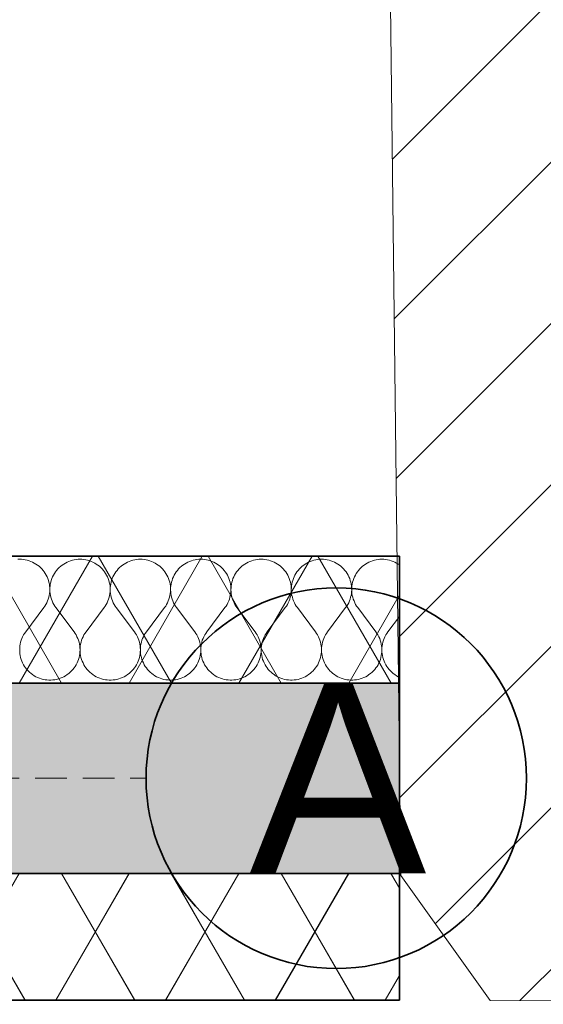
# Model space of a CAD drawing. Header units: millimetres. Extents: x -148444 to 51443, y -4810 to 453290.
# Tile 121 of 256: x 37536 to 38362, y 2570 to 4123. Entities that reach past the tile are written whole.
import ezdxf

# ---------------------------------------------------------------- set-up
doc = ezdxf.new("R2010")
doc.units = ezdxf.units.MM
doc.linetypes.add('DASHED', pattern=[0.75, 0.5, -0.25])
for name, color, linetype in [('- A - ocieplenie', 8, 'Continuous'), ('Konstrukcja - Siatka mod', 8, 'Continuous'), ('Konstrukcja - Ściany zewnętrzne', 8, 'Continuous')]:
    doc.layers.add(name, color=color, linetype=linetype)
doc.styles.add('STYL_AUTOMATYCZNY_1', font='arial.ttf')
pattern_1 = [(60, (-220940.28, 291884.62), (-129.90381, 75), []), (120, (-220940.28, 291884.62), (129.90381, 75), [])]

# ---------------------------------------------------------------- blocks, each defined once
blk = doc.blocks.new('*X3')
at = {"layer": '- A - ocieplenie', "linetype": 'Continuous', "lineweight": 13, "ltscale": 100}
for p, q in [((50425.2, 30705.7), (50422.2, 30705.6)), ((50428.2, 30705.6), (50425.2, 30705.7)), ((50431.2, 30705.3), (50428.2, 30705.6)), ((50434.1, 30704.9), (50431.2, 30705.3)), ((50437.1, 30704.2), (50434.1, 30704.9)), ((50440, 30703.3), (50437.1, 30704.2)), ((50442.8, 30702.3), (50440, 30703.3)), ((50505.6, 30703.3), (50502.8, 30702.3)), ((50508.5, 30704.2), (50505.6, 30703.3)), ((50511.4, 30704.9), (50508.5, 30704.2)), ((50514.4, 30705.3), (50511.4, 30704.9)), ((50517.4, 30705.6), (50514.4, 30705.3)), ((50520.4, 30705.7), (50517.4, 30705.6)), ((50523.4, 30705.6), (50520.4, 30705.7)), ((50526.4, 30705.3), (50523.4, 30705.6)), ((50529.4, 30704.9), (50526.4, 30705.3)), ((50532.3, 30704.2), (50529.4, 30704.9)), ((50535.2, 30703.3), (50532.3, 30704.2)), ((50538, 30702.3), (50535.2, 30703.3)), ((50600.8, 30703.3), (50598, 30702.3)), ((50603.7, 30704.2), (50600.8, 30703.3)), ((50606.7, 30704.9), (50603.7, 30704.2)), ((50609.6, 30705.3), (50606.7, 30704.9)), ((50612.6, 30705.6), (50609.6, 30705.3)), ((50615.6, 30705.7), (50612.6, 30705.6)), ((50618.6, 30705.6), (50615.6, 30705.7)), ((50621.6, 30705.3), (50618.6, 30705.6)), ((50624.6, 30704.9), (50621.6, 30705.3)), ((50627.6, 30704.2), (50624.6, 30704.9)), ((50630.5, 30703.3), (50627.6, 30704.2)), ((50633.3, 30702.3), (50630.5, 30703.3)), ((50696.1, 30703.3), (50693.2, 30702.3)), ((50699, 30704.2), (50696.1, 30703.3)), ((50701.9, 30704.9), (50699, 30704.2)), ((50704.9, 30705.3), (50701.9, 30704.9)), ((50707.9, 30705.6), (50704.9, 30705.3)), ((50710.9, 30705.7), (50707.9, 30705.6)), ((50713.9, 30705.6), (50710.9, 30705.7)), ((50716.9, 30705.3), (50713.9, 30705.6)), ((50719.9, 30704.9), (50716.9, 30705.3)), ((50722.8, 30704.2), (50719.9, 30704.9)), ((50725.7, 30703.3), (50722.8, 30704.2)), ((50728.5, 30702.3), (50725.7, 30703.3)), ((50791.3, 30703.3), (50788.5, 30702.3)), ((50794.2, 30704.2), (50791.3, 30703.3)), ((50797.1, 30704.9), (50794.2, 30704.2)), ((50800.1, 30705.3), (50797.1, 30704.9)), ((50803.1, 30705.6), (50800.1, 30705.3)), ((50806.1, 30705.7), (50803.1, 30705.6)), ((50809.1, 30705.6), (50806.1, 30705.7)), ((50812.1, 30705.3), (50809.1, 30705.6)), ((50815.1, 30704.9), (50812.1, 30705.3)), ((50818, 30704.2), (50815.1, 30704.9)), ((50820.9, 30703.3), (50818, 30704.2)), ((50823.8, 30702.3), (50820.9, 30703.3)), ((50886.5, 30703.3), (50883.7, 30702.3)), ((50889.4, 30704.2), (50886.5, 30703.3)), ((50892.4, 30704.9), (50889.4, 30704.2)), ((50895.3, 30705.3), (50892.4, 30704.9)), ((50898.3, 30705.6), (50895.3, 30705.3)), ((50901.4, 30705.7), (50898.3, 30705.6)), ((50904.4, 30705.6), (50901.4, 30705.7)), ((50907.4, 30705.3), (50904.4, 30705.6)), ((50910.3, 30704.9), (50907.4, 30705.3)), ((50913.3, 30704.2), (50910.3, 30704.9)), ((50916.2, 30703.3), (50913.3, 30704.2)), ((50919, 30702.3), (50916.2, 30703.3)), ((50981.8, 30703.3), (50978.9, 30702.3)), ((50984.7, 30704.2), (50981.8, 30703.3)), ((50987.6, 30704.9), (50984.7, 30704.2)), ((50990.6, 30705.3), (50987.6, 30704.9)), ((50993.6, 30705.6), (50990.6, 30705.3)), ((50996.6, 30705.7), (50993.6, 30705.6)), ((50999.6, 30705.6), (50996.6, 30705.7)), ((51002.6, 30705.3), (50999.6, 30705.6)), ((51005.6, 30704.9), (51002.6, 30705.3)), ((51008.5, 30704.2), (51005.6, 30704.9)), ((51011.4, 30703.3), (51008.5, 30704.2)), ((51014.2, 30702.3), (51011.4, 30703.3)), ((50445.6, 30701.1), (50442.8, 30702.3)), ((50448.2, 30699.7), (50445.6, 30701.1)), ((50450.8, 30698.2), (50448.2, 30699.7)), ((50453.3, 30696.5), (50450.8, 30698.2)), ((50455.7, 30694.6), (50453.3, 30696.5)), ((50457.9, 30692.6), (50455.7, 30694.6)), ((50460.1, 30690.5), (50457.9, 30692.6)), ((50462, 30688.2), (50460.1, 30690.5)), ((50463.9, 30685.8), (50462, 30688.2)), ((50483.5, 30688.2), (50481.7, 30685.8)), ((50485.5, 30690.5), (50483.5, 30688.2)), ((50487.6, 30692.6), (50485.5, 30690.5)), ((50489.9, 30694.6), (50487.6, 30692.6)), ((50492.2, 30696.5), (50489.9, 30694.6)), ((50494.7, 30698.2), (50492.2, 30696.5)), ((50497.3, 30699.7), (50494.7, 30698.2)), ((50500, 30701.1), (50497.3, 30699.7)), ((50502.8, 30702.3), (50500, 30701.1)), ((50540.8, 30701.1), (50538, 30702.3)), ((50543.5, 30699.7), (50540.8, 30701.1)), ((50546.1, 30698.2), (50543.5, 30699.7)), ((50548.6, 30696.5), (50546.1, 30698.2)), ((50550.9, 30694.6), (50548.6, 30696.5)), ((50553.2, 30692.6), (50550.9, 30694.6)), ((50555.3, 30690.5), (50553.2, 30692.6)), ((50557.3, 30688.2), (50555.3, 30690.5)), ((50559.1, 30685.8), (50557.3, 30688.2)), ((50578.8, 30688.2), (50576.9, 30685.8)), ((50580.7, 30690.5), (50578.8, 30688.2)), ((50582.9, 30692.6), (50580.7, 30690.5)), ((50585.1, 30694.6), (50582.9, 30692.6)), ((50587.5, 30696.5), (50585.1, 30694.6)), ((50590, 30698.2), (50587.5, 30696.5)), ((50592.6, 30699.7), (50590, 30698.2)), ((50595.2, 30701.1), (50592.6, 30699.7)), ((50598, 30702.3), (50595.2, 30701.1)), ((50636, 30701.1), (50633.3, 30702.3)), ((50638.7, 30699.7), (50636, 30701.1)), ((50641.3, 30698.2), (50638.7, 30699.7)), ((50643.8, 30696.5), (50641.3, 30698.2)), ((50646.2, 30694.6), (50643.8, 30696.5)), ((50648.4, 30692.6), (50646.2, 30694.6)), ((50650.5, 30690.5), (50648.4, 30692.6)), ((50652.5, 30688.2), (50650.5, 30690.5)), ((50654.3, 30685.8), (50652.5, 30688.2)), ((50674, 30688.2), (50672.2, 30685.8)), ((50676, 30690.5), (50674, 30688.2)), ((50678.1, 30692.6), (50676, 30690.5)), ((50680.3, 30694.6), (50678.1, 30692.6)), ((50682.7, 30696.5), (50680.3, 30694.6)), ((50685.2, 30698.2), (50682.7, 30696.5)), ((50687.8, 30699.7), (50685.2, 30698.2)), ((50690.5, 30701.1), (50687.8, 30699.7)), ((50693.2, 30702.3), (50690.5, 30701.1)), ((50731.3, 30701.1), (50728.5, 30702.3)), ((50734, 30699.7), (50731.3, 30701.1)), ((50736.5, 30698.2), (50734, 30699.7)), ((50739, 30696.5), (50736.5, 30698.2)), ((50741.4, 30694.6), (50739, 30696.5)), ((50743.7, 30692.6), (50741.4, 30694.6)), ((50745.8, 30690.5), (50743.7, 30692.6)), ((50747.8, 30688.2), (50745.8, 30690.5)), ((50749.6, 30685.8), (50747.8, 30688.2)), ((50769.2, 30688.2), (50767.4, 30685.8)), ((50771.2, 30690.5), (50769.2, 30688.2)), ((50773.3, 30692.6), (50771.2, 30690.5)), ((50775.6, 30694.6), (50773.3, 30692.6)), ((50778, 30696.5), (50775.6, 30694.6)), ((50780.4, 30698.2), (50778, 30696.5)), ((50783, 30699.7), (50780.4, 30698.2)), ((50785.7, 30701.1), (50783, 30699.7)), ((50788.5, 30702.3), (50785.7, 30701.1)), ((50826.5, 30701.1), (50823.8, 30702.3)), ((50829.2, 30699.7), (50826.5, 30701.1)), ((50831.8, 30698.2), (50829.2, 30699.7)), ((50834.3, 30696.5), (50831.8, 30698.2)), ((50836.6, 30694.6), (50834.3, 30696.5)), ((50838.9, 30692.6), (50836.6, 30694.6)), ((50841, 30690.5), (50838.9, 30692.6)), ((50843, 30688.2), (50841, 30690.5)), ((50844.8, 30685.8), (50843, 30688.2)), ((50864.5, 30688.2), (50862.6, 30685.8)), ((50866.5, 30690.5), (50864.5, 30688.2)), ((50868.6, 30692.6), (50866.5, 30690.5)), ((50870.8, 30694.6), (50868.6, 30692.6)), ((50873.2, 30696.5), (50870.8, 30694.6)), ((50875.7, 30698.2), (50873.2, 30696.5)), ((50878.3, 30699.7), (50875.7, 30698.2)), ((50880.9, 30701.1), (50878.3, 30699.7)), ((50883.7, 30702.3), (50880.9, 30701.1)), ((50921.8, 30701.1), (50919, 30702.3)), ((50924.4, 30699.7), (50921.8, 30701.1)), ((50927, 30698.2), (50924.4, 30699.7)), ((50929.5, 30696.5), (50927, 30698.2)), ((50931.9, 30694.6), (50929.5, 30696.5)), ((50934.1, 30692.6), (50931.9, 30694.6)), ((50936.2, 30690.5), (50934.1, 30692.6)), ((50938.2, 30688.2), (50936.2, 30690.5)), ((50940.1, 30685.8), (50938.2, 30688.2)), ((50959.7, 30688.2), (50957.9, 30685.8)), ((50961.7, 30690.5), (50959.7, 30688.2)), ((50963.8, 30692.6), (50961.7, 30690.5)), ((50966.1, 30694.6), (50963.8, 30692.6)), ((50968.4, 30696.5), (50966.1, 30694.6)), ((50970.9, 30698.2), (50968.4, 30696.5)), ((50973.5, 30699.7), (50970.9, 30698.2)), ((50976.2, 30701.1), (50973.5, 30699.7)), ((50978.9, 30702.3), (50976.2, 30701.1)), ((51017, 30701.1), (51014.2, 30702.3)), ((51019.7, 30699.7), (51017, 30701.1)), ((51022.3, 30698.2), (51019.7, 30699.7)), ((51024.2, 30696.9), (51022.3, 30698.2)), ((50465.5, 30683.3), (50463.9, 30685.8)), ((50467.1, 30680.7), (50465.5, 30683.3)), ((50468.4, 30678), (50467.1, 30680.7)), ((50469.6, 30675.3), (50468.4, 30678)), ((50470.6, 30672.4), (50469.6, 30675.3)), ((50471.4, 30669.5), (50470.6, 30672.4)), ((50475, 30672.4), (50474.2, 30669.5)), ((50476, 30675.3), (50475, 30672.4)), ((50477.2, 30678), (50476, 30675.3)), ((50478.5, 30680.7), (50477.2, 30678)), ((50480, 30683.3), (50478.5, 30680.7)), ((50481.7, 30685.8), (50480, 30683.3)), ((50560.8, 30683.3), (50559.1, 30685.8)), ((50562.3, 30680.7), (50560.8, 30683.3)), ((50563.6, 30678), (50562.3, 30680.7)), ((50564.8, 30675.3), (50563.6, 30678)), ((50565.8, 30672.4), (50564.8, 30675.3)), ((50566.6, 30669.5), (50565.8, 30672.4)), ((50570.2, 30672.4), (50569.4, 30669.5)), ((50571.2, 30675.3), (50570.2, 30672.4)), ((50572.4, 30678), (50571.2, 30675.3)), ((50573.7, 30680.7), (50572.4, 30678)), ((50575.3, 30683.3), (50573.7, 30680.7)), ((50576.9, 30685.8), (50575.3, 30683.3)), ((50656, 30683.3), (50654.3, 30685.8)), ((50657.5, 30680.7), (50656, 30683.3)), ((50658.9, 30678), (50657.5, 30680.7)), ((50660.1, 30675.3), (50658.9, 30678)), ((50661.1, 30672.4), (50660.1, 30675.3)), ((50661.9, 30669.5), (50661.1, 30672.4)), ((50665.5, 30672.4), (50664.6, 30669.5)), ((50666.5, 30675.3), (50665.5, 30672.4)), ((50667.6, 30678), (50666.5, 30675.3)), ((50669, 30680.7), (50667.6, 30678)), ((50670.5, 30683.3), (50669, 30680.7)), ((50672.2, 30685.8), (50670.5, 30683.3)), ((50751.3, 30683.3), (50749.6, 30685.8)), ((50752.8, 30680.7), (50751.3, 30683.3)), ((50754.1, 30678), (50752.8, 30680.7)), ((50755.3, 30675.3), (50754.1, 30678)), ((50756.3, 30672.4), (50755.3, 30675.3)), ((50757.1, 30669.5), (50756.3, 30672.4)), ((50760.7, 30672.4), (50759.9, 30669.5)), ((50761.7, 30675.3), (50760.7, 30672.4)), ((50762.9, 30678), (50761.7, 30675.3)), ((50764.2, 30680.7), (50762.9, 30678)), ((50765.7, 30683.3), (50764.2, 30680.7)), ((50767.4, 30685.8), (50765.7, 30683.3)), ((50846.5, 30683.3), (50844.8, 30685.8)), ((50848, 30680.7), (50846.5, 30683.3)), ((50849.4, 30678), (50848, 30680.7)), ((50850.5, 30675.3), (50849.4, 30678)), ((50851.5, 30672.4), (50850.5, 30675.3)), ((50852.3, 30669.5), (50851.5, 30672.4)), ((50855.9, 30672.4), (50855.1, 30669.5)), ((50856.9, 30675.3), (50855.9, 30672.4)), ((50858.1, 30678), (50856.9, 30675.3)), ((50859.5, 30680.7), (50858.1, 30678)), ((50861, 30683.3), (50859.5, 30680.7)), ((50862.6, 30685.8), (50861, 30683.3)), ((50941.7, 30683.3), (50940.1, 30685.8)), ((50943.3, 30680.7), (50941.7, 30683.3)), ((50944.6, 30678), (50943.3, 30680.7)), ((50945.8, 30675.3), (50944.6, 30678)), ((50946.8, 30672.4), (50945.8, 30675.3)), ((50947.6, 30669.5), (50946.8, 30672.4)), ((50951.2, 30672.4), (50950.4, 30669.5)), ((50952.2, 30675.3), (50951.2, 30672.4)), ((50953.3, 30678), (50952.2, 30675.3)), ((50954.7, 30680.7), (50953.3, 30678)), ((50956.2, 30683.3), (50954.7, 30680.7)), ((50957.9, 30685.8), (50956.2, 30683.3)), ((50472, 30666.6), (50471.4, 30669.5)), ((50472.5, 30663.6), (50472, 30666.6)), ((50472.7, 30660.6), (50472.5, 30663.6)), ((50472.8, 30657.6), (50472.7, 30660.6)), ((50472.7, 30654.6), (50472.8, 30657.6)), ((50473.1, 30663.6), (50472.8, 30660.6)), ((50472.8, 30660.6), (50472.8, 30657.6)), ((50472.8, 30657.6), (50472.9, 30654.6)), ((50473.5, 30666.6), (50473.1, 30663.6)), ((50474.2, 30669.5), (50473.5, 30666.6)), ((50567.3, 30666.6), (50566.6, 30669.5)), ((50567.7, 30663.6), (50567.3, 30666.6)), ((50568, 30660.6), (50567.7, 30663.6)), ((50567.9, 30654.6), (50568, 30657.6)), ((50568, 30657.6), (50568, 30660.6)), ((50568.1, 30660.6), (50568, 30657.6)), ((50568, 30657.6), (50568.2, 30654.6)), ((50568.3, 30663.6), (50568.1, 30660.6)), ((50568.8, 30666.6), (50568.3, 30663.6)), ((50569.4, 30669.5), (50568.8, 30666.6)), ((50662.5, 30666.6), (50661.9, 30669.5)), ((50662.9, 30663.6), (50662.5, 30666.6)), ((50663.2, 30660.6), (50662.9, 30663.6)), ((50663.1, 30654.6), (50663.3, 30657.6)), ((50663.3, 30657.6), (50663.2, 30660.6)), ((50663.6, 30663.6), (50663.3, 30660.6)), ((50663.3, 30660.6), (50663.3, 30657.6)), ((50663.3, 30657.6), (50663.4, 30654.6)), ((50664, 30666.6), (50663.6, 30663.6)), ((50664.6, 30669.5), (50664, 30666.6)), ((50757.7, 30666.6), (50757.1, 30669.5)), ((50758.2, 30663.6), (50757.7, 30666.6)), ((50758.4, 30660.6), (50758.2, 30663.6)), ((50758.5, 30657.6), (50758.4, 30660.6)), ((50758.4, 30654.6), (50758.5, 30657.6)), ((50758.6, 30660.6), (50758.5, 30657.6)), ((50758.5, 30657.6), (50758.6, 30654.6)), ((50758.8, 30663.6), (50758.6, 30660.6)), ((50759.3, 30666.6), (50758.8, 30663.6)), ((50759.9, 30669.5), (50759.3, 30666.6)), ((50853, 30666.6), (50852.3, 30669.5)), ((50853.4, 30663.6), (50853, 30666.6)), ((50853.7, 30660.6), (50853.4, 30663.6)), ((50853.6, 30654.6), (50853.7, 30657.6)), ((50853.7, 30657.6), (50853.7, 30660.6)), ((50853.8, 30660.6), (50853.7, 30657.6)), ((50853.7, 30657.6), (50853.9, 30654.6)), ((50854.1, 30663.6), (50853.8, 30660.6)), ((50854.5, 30666.6), (50854.1, 30663.6)), ((50855.1, 30669.5), (50854.5, 30666.6)), ((50948.2, 30666.6), (50947.6, 30669.5)), ((50948.7, 30663.6), (50948.2, 30666.6)), ((50948.9, 30660.6), (50948.7, 30663.6)), ((50948.8, 30654.6), (50949, 30657.6)), ((50949, 30657.6), (50948.9, 30660.6)), ((50949.3, 30663.6), (50949, 30660.6)), ((50949, 30660.6), (50949, 30657.6)), ((50949, 30657.6), (50949.1, 30654.6)), ((50949.7, 30666.6), (50949.3, 30663.6)), ((50950.4, 30669.5), (50949.7, 30666.6)), ((50469.2, 30640), (50470.3, 30642.8)), ((50470.3, 30642.8), (50471.1, 30645.7)), ((50471.1, 30645.7), (50471.8, 30648.6)), ((50471.8, 30648.6), (50472.3, 30651.6)), ((50472.3, 30651.6), (50472.7, 30654.6)), ((50472.9, 30654.6), (50473.2, 30651.6)), ((50473.2, 30651.6), (50473.7, 30648.6)), ((50473.7, 30648.6), (50474.4, 30645.7)), ((50474.4, 30645.7), (50475.3, 30642.8)), ((50475.3, 30642.8), (50476.4, 30640)), ((50564.4, 30640), (50565.5, 30642.8)), ((50565.5, 30642.8), (50566.4, 30645.7)), ((50566.4, 30645.7), (50567.1, 30648.6)), ((50567.1, 30648.6), (50567.6, 30651.6)), ((50567.6, 30651.6), (50567.9, 30654.6)), ((50568.2, 30654.6), (50568.5, 30651.6)), ((50568.5, 30651.6), (50569, 30648.6)), ((50569, 30648.6), (50569.7, 30645.7)), ((50569.7, 30645.7), (50570.5, 30642.8)), ((50570.5, 30642.8), (50571.6, 30640)), ((50659.7, 30640), (50660.7, 30642.8)), ((50660.7, 30642.8), (50661.6, 30645.7)), ((50661.6, 30645.7), (50662.3, 30648.6)), ((50662.3, 30648.6), (50662.8, 30651.6)), ((50662.8, 30651.6), (50663.1, 30654.6)), ((50663.4, 30654.6), (50663.7, 30651.6)), ((50663.7, 30651.6), (50664.2, 30648.6)), ((50664.2, 30648.6), (50664.9, 30645.7)), ((50664.9, 30645.7), (50665.8, 30642.8)), ((50665.8, 30642.8), (50666.8, 30640)), ((50754.9, 30640), (50756, 30642.8)), ((50756, 30642.8), (50756.8, 30645.7)), ((50756.8, 30645.7), (50757.5, 30648.6)), ((50757.5, 30648.6), (50758, 30651.6)), ((50758, 30651.6), (50758.4, 30654.6)), ((50758.6, 30654.6), (50758.9, 30651.6)), ((50758.9, 30651.6), (50759.5, 30648.6)), ((50759.5, 30648.6), (50760.1, 30645.7)), ((50760.1, 30645.7), (50761, 30642.8)), ((50761, 30642.8), (50762.1, 30640)), ((50850.2, 30640), (50851.2, 30642.8)), ((50851.2, 30642.8), (50852.1, 30645.7)), ((50852.1, 30645.7), (50852.8, 30648.6)), ((50852.8, 30648.6), (50853.3, 30651.6)), ((50853.3, 30651.6), (50853.6, 30654.6)), ((50853.9, 30654.6), (50854.2, 30651.6)), ((50854.2, 30651.6), (50854.7, 30648.6)), ((50854.7, 30648.6), (50855.4, 30645.7)), ((50855.4, 30645.7), (50856.3, 30642.8)), ((50856.3, 30642.8), (50857.3, 30640)), ((50945.4, 30640), (50946.4, 30642.8)), ((50946.4, 30642.8), (50947.3, 30645.7)), ((50947.3, 30645.7), (50948, 30648.6)), ((50948, 30648.6), (50948.5, 30651.6)), ((50948.5, 30651.6), (50948.8, 30654.6)), ((50949.1, 30654.6), (50949.4, 30651.6)), ((50949.4, 30651.6), (50949.9, 30648.6)), ((50949.9, 30648.6), (50950.6, 30645.7)), ((50950.6, 30645.7), (50951.5, 30642.8)), ((50951.5, 30642.8), (50952.6, 30640)), ((50434.7, 30591.4), (50463.3, 30629.5)), ((50463.3, 30629.5), (50465, 30632)), ((50465, 30632), (50466.6, 30634.6)), ((50466.6, 30634.6), (50468, 30637.2)), ((50468, 30637.2), (50469.2, 30640)), ((50476.4, 30640), (50477.6, 30637.2)), ((50477.6, 30637.2), (50479, 30634.6)), ((50479, 30634.6), (50480.6, 30632)), ((50480.6, 30632), (50482.3, 30629.5)), ((50510.9, 30591.4), (50482.3, 30629.5)), ((50529.9, 30591.4), (50558.5, 30629.5)), ((50558.5, 30629.5), (50560.2, 30632)), ((50560.2, 30632), (50561.8, 30634.6)), ((50561.8, 30634.6), (50563.2, 30637.2)), ((50563.2, 30637.2), (50564.4, 30640)), ((50571.6, 30640), (50572.8, 30637.2)), ((50572.8, 30637.2), (50574.2, 30634.6)), ((50574.2, 30634.6), (50575.8, 30632)), ((50575.8, 30632), (50577.5, 30629.5)), ((50606.1, 30591.4), (50577.5, 30629.5)), ((50625.2, 30591.4), (50653.7, 30629.5)), ((50653.7, 30629.5), (50655.5, 30632)), ((50655.5, 30632), (50657, 30634.6)), ((50657, 30634.6), (50658.4, 30637.2)), ((50658.4, 30637.2), (50659.7, 30640)), ((50666.8, 30640), (50668.1, 30637.2)), ((50668.1, 30637.2), (50669.5, 30634.6)), ((50669.5, 30634.6), (50671.1, 30632)), ((50671.1, 30632), (50672.8, 30629.5)), ((50701.4, 30591.4), (50672.8, 30629.5)), ((50720.4, 30591.4), (50749, 30629.5)), ((50749, 30629.5), (50750.7, 30632)), ((50750.7, 30632), (50752.3, 30634.6)), ((50752.3, 30634.6), (50753.7, 30637.2)), ((50753.7, 30637.2), (50754.9, 30640)), ((50762.1, 30640), (50763.3, 30637.2)), ((50763.3, 30637.2), (50764.7, 30634.6)), ((50764.7, 30634.6), (50766.3, 30632)), ((50766.3, 30632), (50768, 30629.5)), ((50796.6, 30591.4), (50768, 30629.5)), ((50815.6, 30591.4), (50844.2, 30629.5)), ((50844.2, 30629.5), (50845.9, 30632)), ((50845.9, 30632), (50847.5, 30634.6)), ((50847.5, 30634.6), (50848.9, 30637.2)), ((50848.9, 30637.2), (50850.2, 30640)), ((50857.3, 30640), (50858.6, 30637.2)), ((50858.6, 30637.2), (50860, 30634.6)), ((50860, 30634.6), (50861.5, 30632)), ((50861.5, 30632), (50863.3, 30629.5)), ((50891.8, 30591.4), (50863.3, 30629.5)), ((50910.9, 30591.4), (50939.4, 30629.5)), ((50939.4, 30629.5), (50941.2, 30632)), ((50941.2, 30632), (50942.7, 30634.6)), ((50942.7, 30634.6), (50944.2, 30637.2)), ((50944.2, 30637.2), (50945.4, 30640)), ((50952.6, 30640), (50953.8, 30637.2)), ((50953.8, 30637.2), (50955.2, 30634.6)), ((50955.2, 30634.6), (50956.8, 30632)), ((50956.8, 30632), (50958.5, 30629.5)), ((50987.1, 30591.4), (50958.5, 30629.5)), ((51006.1, 30591.4), (51024.2, 30615.5)), ((50428.7, 30580.8), (50427.6, 30577.9)), ((50429.9, 30583.6), (50428.7, 30580.8)), ((50431.3, 30586.3), (50429.9, 30583.6)), ((50432.9, 30588.9), (50431.3, 30586.3)), ((50434.7, 30591.4), (50432.9, 30588.9)), ((50512.6, 30588.9), (50510.9, 30591.4)), ((50514.2, 30586.3), (50512.6, 30588.9)), ((50515.6, 30583.6), (50514.2, 30586.3)), ((50516.9, 30580.8), (50515.6, 30583.6)), ((50517.9, 30577.9), (50516.9, 30580.8)), ((50523.9, 30580.8), (50522.9, 30577.9)), ((50525.2, 30583.6), (50523.9, 30580.8)), ((50526.6, 30586.3), (50525.2, 30583.6)), ((50528.2, 30588.9), (50526.6, 30586.3)), ((50529.9, 30591.4), (50528.2, 30588.9)), ((50607.9, 30588.9), (50606.1, 30591.4)), ((50609.5, 30586.3), (50607.9, 30588.9)), ((50610.9, 30583.6), (50609.5, 30586.3)), ((50612.1, 30580.8), (50610.9, 30583.6)), ((50613.2, 30577.9), (50612.1, 30580.8)), ((50619.2, 30580.8), (50618.1, 30577.9)), ((50620.4, 30583.6), (50619.2, 30580.8)), ((50621.8, 30586.3), (50620.4, 30583.6)), ((50623.4, 30588.9), (50621.8, 30586.3)), ((50625.2, 30591.4), (50623.4, 30588.9)), ((50703.1, 30588.9), (50701.4, 30591.4)), ((50704.7, 30586.3), (50703.1, 30588.9)), ((50706.1, 30583.6), (50704.7, 30586.3)), ((50707.4, 30580.8), (50706.1, 30583.6)), ((50708.4, 30577.9), (50707.4, 30580.8)), ((50714.4, 30580.8), (50713.3, 30577.9)), ((50715.6, 30583.6), (50714.4, 30580.8)), ((50717.1, 30586.3), (50715.6, 30583.6)), ((50718.6, 30588.9), (50717.1, 30586.3)), ((50720.4, 30591.4), (50718.6, 30588.9)), ((50798.3, 30588.9), (50796.6, 30591.4)), ((50799.9, 30586.3), (50798.3, 30588.9)), ((50801.4, 30583.6), (50799.9, 30586.3)), ((50802.6, 30580.8), (50801.4, 30583.6)), ((50803.7, 30577.9), (50802.6, 30580.8)), ((50809.6, 30580.8), (50808.6, 30577.9)), ((50810.9, 30583.6), (50809.6, 30580.8)), ((50812.3, 30586.3), (50810.9, 30583.6)), ((50813.9, 30588.9), (50812.3, 30586.3)), ((50815.6, 30591.4), (50813.9, 30588.9)), ((50893.6, 30588.9), (50891.8, 30591.4)), ((50895.2, 30586.3), (50893.6, 30588.9)), ((50896.6, 30583.6), (50895.2, 30586.3)), ((50897.8, 30580.8), (50896.6, 30583.6)), ((50898.9, 30577.9), (50897.8, 30580.8)), ((50904.9, 30580.8), (50903.8, 30577.9)), ((50906.1, 30583.6), (50904.9, 30580.8)), ((50907.5, 30586.3), (50906.1, 30583.6)), ((50909.1, 30588.9), (50907.5, 30586.3)), ((50910.9, 30591.4), (50909.1, 30588.9)), ((50988.8, 30588.9), (50987.1, 30591.4)), ((50990.4, 30586.3), (50988.8, 30588.9)), ((50991.8, 30583.6), (50990.4, 30586.3)), ((50993.1, 30580.8), (50991.8, 30583.6)), ((50994.1, 30577.9), (50993.1, 30580.8)), ((51000.1, 30580.8), (50999, 30577.9)), ((51001.4, 30583.6), (51000.1, 30580.8)), ((51002.8, 30586.3), (51001.4, 30583.6)), ((51004.4, 30588.9), (51002.8, 30586.3)), ((51006.1, 30591.4), (51004.4, 30588.9)), ((50425.3, 30566), (50425.2, 30562.9)), ((50425.6, 30569), (50425.3, 30566)), ((50426.1, 30572), (50425.6, 30569)), ((50426.7, 30575), (50426.1, 30572)), ((50427.6, 30577.9), (50426.7, 30575)), ((50518.8, 30575), (50517.9, 30577.9)), ((50519.5, 30572), (50518.8, 30575)), ((50520, 30569), (50519.5, 30572)), ((50520.3, 30566), (50520, 30569)), ((50520.4, 30562.9), (50520.3, 30566)), ((50520.5, 30566), (50520.4, 30562.9)), ((50520.8, 30569), (50520.5, 30566)), ((50521.3, 30572), (50520.8, 30569)), ((50522, 30575), (50521.3, 30572)), ((50522.9, 30577.9), (50522, 30575)), ((50614.1, 30575), (50613.2, 30577.9)), ((50614.7, 30572), (50614.1, 30575)), ((50615.2, 30569), (50614.7, 30572)), ((50615.5, 30566), (50615.2, 30569)), ((50615.6, 30562.9), (50615.5, 30566)), ((50615.7, 30566), (50615.6, 30562.9)), ((50616, 30569), (50615.7, 30566)), ((50616.5, 30572), (50616, 30569)), ((50617.2, 30575), (50616.5, 30572)), ((50618.1, 30577.9), (50617.2, 30575)), ((50709.3, 30575), (50708.4, 30577.9)), ((50710, 30572), (50709.3, 30575)), ((50710.5, 30569), (50710, 30572)), ((50710.8, 30566), (50710.5, 30569)), ((50710.9, 30562.9), (50710.8, 30566)), ((50711, 30566), (50710.9, 30562.9)), ((50711.3, 30569), (50711, 30566)), ((50711.8, 30572), (50711.3, 30569)), ((50712.5, 30575), (50711.8, 30572)), ((50713.3, 30577.9), (50712.5, 30575)), ((50804.5, 30575), (50803.7, 30577.9)), ((50805.2, 30572), (50804.5, 30575)), ((50805.7, 30569), (50805.2, 30572)), ((50806, 30566), (50805.7, 30569)), ((50806.1, 30562.9), (50806, 30566)), ((50806.2, 30566), (50806.1, 30562.9)), ((50806.5, 30569), (50806.2, 30566)), ((50807, 30572), (50806.5, 30569)), ((50807.7, 30575), (50807, 30572)), ((50808.6, 30577.9), (50807.7, 30575)), ((50899.8, 30575), (50898.9, 30577.9)), ((50900.5, 30572), (50899.8, 30575)), ((50901, 30569), (50900.5, 30572)), ((50901.2, 30566), (50901, 30569)), ((50901.4, 30562.9), (50901.2, 30566)), ((50901.5, 30566), (50901.4, 30562.9)), ((50901.8, 30569), (50901.5, 30566)), ((50902.2, 30572), (50901.8, 30569)), ((50902.9, 30575), (50902.2, 30572)), ((50903.8, 30577.9), (50902.9, 30575)), ((50995, 30575), (50994.1, 30577.9)), ((50995.7, 30572), (50995, 30575)), ((50996.2, 30569), (50995.7, 30572)), ((50996.5, 30566), (50996.2, 30569)), ((50996.6, 30562.9), (50996.5, 30566)), ((50996.7, 30566), (50996.6, 30562.9)), ((50997, 30569), (50996.7, 30566)), ((50997.5, 30572), (50997, 30569)), ((50998.2, 30575), (50997.5, 30572)), ((50999, 30577.9), (50998.2, 30575)), ((50425.2, 30562.9), (50425.3, 30559.9)), ((50425.3, 30559.9), (50425.5, 30556.8)), ((50425.5, 30556.8), (50426, 30553.8)), ((50426, 30553.8), (50426.7, 30550.8)), ((50426.7, 30550.8), (50427.6, 30547.9)), ((50427.6, 30547.9), (50428.6, 30545)), ((50516.9, 30545), (50518, 30547.9)), ((50518, 30547.9), (50518.9, 30550.8)), ((50518.9, 30550.8), (50519.5, 30553.8)), ((50519.5, 30553.8), (50520, 30556.8)), ((50520, 30556.8), (50520.3, 30559.9)), ((50520.3, 30559.9), (50520.4, 30562.9)), ((50520.4, 30562.9), (50520.5, 30559.9)), ((50520.5, 30559.9), (50520.8, 30556.8)), ((50520.8, 30556.8), (50521.3, 30553.8)), ((50521.3, 30553.8), (50521.9, 30550.8)), ((50521.9, 30550.8), (50522.8, 30547.9)), ((50522.8, 30547.9), (50523.9, 30545)), ((50612.2, 30545), (50613.2, 30547.9)), ((50613.2, 30547.9), (50614.1, 30550.8)), ((50614.1, 30550.8), (50614.8, 30553.8)), ((50614.8, 30553.8), (50615.3, 30556.8)), ((50615.3, 30556.8), (50615.5, 30559.9)), ((50615.5, 30559.9), (50615.6, 30562.9)), ((50615.6, 30562.9), (50615.7, 30559.9)), ((50615.7, 30559.9), (50616, 30556.8)), ((50616, 30556.8), (50616.5, 30553.8)), ((50616.5, 30553.8), (50617.2, 30550.8)), ((50617.2, 30550.8), (50618, 30547.9)), ((50618, 30547.9), (50619.1, 30545)), ((50707.4, 30545), (50708.5, 30547.9)), ((50708.5, 30547.9), (50709.3, 30550.8)), ((50709.3, 30550.8), (50710, 30553.8)), ((50710, 30553.8), (50710.5, 30556.8)), ((50710.5, 30556.8), (50710.8, 30559.9)), ((50710.8, 30559.9), (50710.9, 30562.9)), ((50710.9, 30562.9), (50711, 30559.9)), ((50711, 30559.9), (50711.3, 30556.8)), ((50711.3, 30556.8), (50711.7, 30553.8)), ((50711.7, 30553.8), (50712.4, 30550.8)), ((50712.4, 30550.8), (50713.3, 30547.9)), ((50713.3, 30547.9), (50714.3, 30545)), ((50802.7, 30545), (50803.7, 30547.9)), ((50803.7, 30547.9), (50804.6, 30550.8)), ((50804.6, 30550.8), (50805.3, 30553.8)), ((50805.3, 30553.8), (50805.7, 30556.8)), ((50805.7, 30556.8), (50806, 30559.9)), ((50806, 30559.9), (50806.1, 30562.9)), ((50806.1, 30562.9), (50806.2, 30559.9)), ((50806.2, 30559.9), (50806.5, 30556.8)), ((50806.5, 30556.8), (50807, 30553.8)), ((50807, 30553.8), (50807.7, 30550.8)), ((50807.7, 30550.8), (50808.5, 30547.9)), ((50808.5, 30547.9), (50809.6, 30545)), ((50897.9, 30545), (50898.9, 30547.9)), ((50898.9, 30547.9), (50899.8, 30550.8)), ((50899.8, 30550.8), (50900.5, 30553.8)), ((50900.5, 30553.8), (50901, 30556.8)), ((50901, 30556.8), (50901.3, 30559.9)), ((50901.3, 30559.9), (50901.4, 30562.9)), ((50901.4, 30562.9), (50901.4, 30559.9)), ((50901.4, 30559.9), (50901.7, 30556.8)), ((50901.7, 30556.8), (50902.2, 30553.8)), ((50902.2, 30553.8), (50902.9, 30550.8)), ((50902.9, 30550.8), (50903.8, 30547.9)), ((50903.8, 30547.9), (50904.8, 30545)), ((50993.1, 30545), (50994.2, 30547.9)), ((50994.2, 30547.9), (50995.1, 30550.8)), ((50995.1, 30550.8), (50995.7, 30553.8)), ((50995.7, 30553.8), (50996.2, 30556.8)), ((50996.2, 30556.8), (50996.5, 30559.9)), ((50996.5, 30559.9), (50996.6, 30562.9)), ((50996.6, 30562.9), (50996.7, 30559.9)), ((50996.7, 30559.9), (50997, 30556.8)), ((50997, 30556.8), (50997.5, 30553.8)), ((50997.5, 30553.8), (50998.1, 30550.8)), ((50998.1, 30550.8), (50999, 30547.9)), ((50999, 30547.9), (51000, 30545)), ((50428.6, 30545), (50429.9, 30542.2)), ((50429.9, 30542.2), (50431.3, 30539.5)), ((50431.3, 30539.5), (50432.8, 30536.9)), ((50432.8, 30536.9), (50434.6, 30534.4)), ((50434.6, 30534.4), (50436.5, 30532)), ((50509.1, 30532), (50511, 30534.4)), ((50511, 30534.4), (50512.7, 30536.9)), ((50512.7, 30536.9), (50514.3, 30539.5)), ((50514.3, 30539.5), (50515.7, 30542.2)), ((50515.7, 30542.2), (50516.9, 30545)), ((50523.9, 30545), (50525.1, 30542.2)), ((50525.1, 30542.2), (50526.5, 30539.5)), ((50526.5, 30539.5), (50528.1, 30536.9)), ((50528.1, 30536.9), (50529.8, 30534.4)), ((50529.8, 30534.4), (50531.7, 30532)), ((50604.3, 30532), (50606.2, 30534.4)), ((50606.2, 30534.4), (50608, 30536.9)), ((50608, 30536.9), (50609.5, 30539.5)), ((50609.5, 30539.5), (50610.9, 30542.2)), ((50610.9, 30542.2), (50612.2, 30545)), ((50619.1, 30545), (50620.3, 30542.2)), ((50620.3, 30542.2), (50621.7, 30539.5)), ((50621.7, 30539.5), (50623.3, 30536.9)), ((50623.3, 30536.9), (50625.1, 30534.4)), ((50625.1, 30534.4), (50627, 30532)), ((50699.5, 30532), (50701.4, 30534.4)), ((50701.4, 30534.4), (50703.2, 30536.9)), ((50703.2, 30536.9), (50704.8, 30539.5)), ((50704.8, 30539.5), (50706.2, 30542.2)), ((50706.2, 30542.2), (50707.4, 30545)), ((50714.3, 30545), (50715.6, 30542.2)), ((50715.6, 30542.2), (50717, 30539.5)), ((50717, 30539.5), (50718.6, 30536.9)), ((50718.6, 30536.9), (50720.3, 30534.4)), ((50720.3, 30534.4), (50722.2, 30532)), ((50794.8, 30532), (50796.7, 30534.4)), ((50796.7, 30534.4), (50798.4, 30536.9)), ((50798.4, 30536.9), (50800, 30539.5)), ((50800, 30539.5), (50801.4, 30542.2)), ((50801.4, 30542.2), (50802.7, 30545)), ((50809.6, 30545), (50810.8, 30542.2)), ((50810.8, 30542.2), (50812.2, 30539.5)), ((50812.2, 30539.5), (50813.8, 30536.9)), ((50813.8, 30536.9), (50815.5, 30534.4)), ((50815.5, 30534.4), (50817.4, 30532)), ((50890, 30532), (50891.9, 30534.4)), ((50891.9, 30534.4), (50893.7, 30536.9)), ((50893.7, 30536.9), (50895.3, 30539.5)), ((50895.3, 30539.5), (50896.7, 30542.2)), ((50896.7, 30542.2), (50897.9, 30545)), ((50904.8, 30545), (50906, 30542.2)), ((50906, 30542.2), (50907.5, 30539.5)), ((50907.5, 30539.5), (50909, 30536.9)), ((50909, 30536.9), (50910.8, 30534.4)), ((50910.8, 30534.4), (50912.7, 30532)), ((50985.3, 30532), (50987.2, 30534.4)), ((50987.2, 30534.4), (50988.9, 30536.9)), ((50988.9, 30536.9), (50990.5, 30539.5)), ((50990.5, 30539.5), (50991.9, 30542.2)), ((50991.9, 30542.2), (50993.1, 30545)), ((51000, 30545), (51001.3, 30542.2)), ((51001.3, 30542.2), (51002.7, 30539.5)), ((51002.7, 30539.5), (51004.3, 30536.9)), ((51004.3, 30536.9), (51006, 30534.4)), ((51006, 30534.4), (51007.9, 30532)), ((50436.5, 30532), (50438.5, 30529.8)), ((50438.5, 30529.8), (50440.7, 30527.6)), ((50440.7, 30527.6), (50443.1, 30525.6)), ((50443.1, 30525.6), (50445.5, 30523.8)), ((50445.5, 30523.8), (50448.1, 30522.1)), ((50448.1, 30522.1), (50450.7, 30520.6)), ((50450.7, 30520.6), (50453.5, 30519.3)), ((50453.5, 30519.3), (50456.3, 30518.2)), ((50456.3, 30518.2), (50459.2, 30517.2)), ((50459.2, 30517.2), (50462.2, 30516.4)), ((50483.4, 30516.4), (50486.3, 30517.2)), ((50486.3, 30517.2), (50489.2, 30518.2)), ((50489.2, 30518.2), (50492.1, 30519.3)), ((50492.1, 30519.3), (50494.8, 30520.6)), ((50494.8, 30520.6), (50497.5, 30522.1)), ((50497.5, 30522.1), (50500.1, 30523.8)), ((50500.1, 30523.8), (50502.5, 30525.6)), ((50502.5, 30525.6), (50504.8, 30527.6)), ((50504.8, 30527.6), (50507, 30529.8)), ((50507, 30529.8), (50509.1, 30532)), ((50531.7, 30532), (50533.8, 30529.8)), ((50533.8, 30529.8), (50536, 30527.6)), ((50536, 30527.6), (50538.3, 30525.6)), ((50538.3, 30525.6), (50540.8, 30523.8)), ((50540.8, 30523.8), (50543.3, 30522.1)), ((50543.3, 30522.1), (50546, 30520.6)), ((50546, 30520.6), (50548.7, 30519.3)), ((50548.7, 30519.3), (50551.6, 30518.2)), ((50551.6, 30518.2), (50554.5, 30517.2)), ((50554.5, 30517.2), (50557.4, 30516.4)), ((50578.6, 30516.4), (50581.6, 30517.2)), ((50581.6, 30517.2), (50584.5, 30518.2)), ((50584.5, 30518.2), (50587.3, 30519.3)), ((50587.3, 30519.3), (50590.1, 30520.6)), ((50590.1, 30520.6), (50592.7, 30522.1)), ((50592.7, 30522.1), (50595.3, 30523.8)), ((50595.3, 30523.8), (50597.7, 30525.6)), ((50597.7, 30525.6), (50600.1, 30527.6)), ((50600.1, 30527.6), (50602.3, 30529.8)), ((50602.3, 30529.8), (50604.3, 30532)), ((50627, 30532), (50629, 30529.8)), ((50629, 30529.8), (50631.2, 30527.6)), ((50631.2, 30527.6), (50633.5, 30525.6)), ((50633.5, 30525.6), (50636, 30523.8)), ((50636, 30523.8), (50638.5, 30522.1)), ((50638.5, 30522.1), (50641.2, 30520.6)), ((50641.2, 30520.6), (50644, 30519.3)), ((50644, 30519.3), (50646.8, 30518.2)), ((50646.8, 30518.2), (50649.7, 30517.2)), ((50649.7, 30517.2), (50652.7, 30516.4)), ((50673.9, 30516.4), (50676.8, 30517.2)), ((50676.8, 30517.2), (50679.7, 30518.2)), ((50679.7, 30518.2), (50682.6, 30519.3)), ((50682.6, 30519.3), (50685.3, 30520.6)), ((50685.3, 30520.6), (50688, 30522.1)), ((50688, 30522.1), (50690.5, 30523.8)), ((50690.5, 30523.8), (50693, 30525.6)), ((50693, 30525.6), (50695.3, 30527.6)), ((50695.3, 30527.6), (50697.5, 30529.8)), ((50697.5, 30529.8), (50699.5, 30532)), ((50722.2, 30532), (50724.3, 30529.8)), ((50724.3, 30529.8), (50726.5, 30527.6)), ((50726.5, 30527.6), (50728.8, 30525.6)), ((50728.8, 30525.6), (50731.2, 30523.8)), ((50731.2, 30523.8), (50733.8, 30522.1)), ((50733.8, 30522.1), (50736.4, 30520.6)), ((50736.4, 30520.6), (50739.2, 30519.3)), ((50739.2, 30519.3), (50742, 30518.2)), ((50742, 30518.2), (50744.9, 30517.2)), ((50744.9, 30517.2), (50747.9, 30516.4)), ((50769.1, 30516.4), (50772.1, 30517.2)), ((50772.1, 30517.2), (50775, 30518.2)), ((50775, 30518.2), (50777.8, 30519.3)), ((50777.8, 30519.3), (50780.5, 30520.6)), ((50780.5, 30520.6), (50783.2, 30522.1)), ((50783.2, 30522.1), (50785.8, 30523.8)), ((50785.8, 30523.8), (50788.2, 30525.6)), ((50788.2, 30525.6), (50790.5, 30527.6)), ((50790.5, 30527.6), (50792.7, 30529.8)), ((50792.7, 30529.8), (50794.8, 30532)), ((50817.4, 30532), (50819.5, 30529.8)), ((50819.5, 30529.8), (50821.7, 30527.6)), ((50821.7, 30527.6), (50824, 30525.6)), ((50824, 30525.6), (50826.5, 30523.8)), ((50826.5, 30523.8), (50829, 30522.1)), ((50829, 30522.1), (50831.7, 30520.6)), ((50831.7, 30520.6), (50834.4, 30519.3)), ((50834.4, 30519.3), (50837.3, 30518.2)), ((50837.3, 30518.2), (50840.2, 30517.2)), ((50840.2, 30517.2), (50843.1, 30516.4)), ((50864.3, 30516.4), (50867.3, 30517.2)), ((50867.3, 30517.2), (50870.2, 30518.2)), ((50870.2, 30518.2), (50873, 30519.3)), ((50873, 30519.3), (50875.8, 30520.6)), ((50875.8, 30520.6), (50878.4, 30522.1)), ((50878.4, 30522.1), (50881, 30523.8)), ((50881, 30523.8), (50883.5, 30525.6)), ((50883.5, 30525.6), (50885.8, 30527.6)), ((50885.8, 30527.6), (50888, 30529.8)), ((50888, 30529.8), (50890, 30532)), ((50912.7, 30532), (50914.7, 30529.8)), ((50914.7, 30529.8), (50916.9, 30527.6)), ((50916.9, 30527.6), (50919.3, 30525.6)), ((50919.3, 30525.6), (50921.7, 30523.8)), ((50921.7, 30523.8), (50924.3, 30522.1)), ((50924.3, 30522.1), (50926.9, 30520.6)), ((50926.9, 30520.6), (50929.7, 30519.3)), ((50929.7, 30519.3), (50932.5, 30518.2)), ((50932.5, 30518.2), (50935.4, 30517.2)), ((50935.4, 30517.2), (50938.4, 30516.4)), ((50959.6, 30516.4), (50962.5, 30517.2)), ((50962.5, 30517.2), (50965.4, 30518.2)), ((50965.4, 30518.2), (50968.3, 30519.3)), ((50968.3, 30519.3), (50971, 30520.6)), ((50971, 30520.6), (50973.7, 30522.1)), ((50973.7, 30522.1), (50976.2, 30523.8)), ((50976.2, 30523.8), (50978.7, 30525.6)), ((50978.7, 30525.6), (50981, 30527.6)), ((50981, 30527.6), (50983.2, 30529.8)), ((50983.2, 30529.8), (50985.3, 30532)), ((51007.9, 30532), (51010, 30529.8)), ((51010, 30529.8), (51012.2, 30527.6)), ((51012.2, 30527.6), (51014.5, 30525.6)), ((51014.5, 30525.6), (51016.9, 30523.8)), ((51016.9, 30523.8), (51019.5, 30522.1)), ((51019.5, 30522.1), (51022.2, 30520.6)), ((51022.2, 30520.6), (51024.2, 30519.7)), ((50462.2, 30516.4), (50465.2, 30515.8)), ((50465.2, 30515.8), (50468.2, 30515.5)), ((50468.2, 30515.5), (50471.3, 30515.3)), ((50471.3, 30515.3), (50474.3, 30515.3)), ((50474.3, 30515.3), (50477.4, 30515.5)), ((50477.4, 30515.5), (50480.4, 30515.8)), ((50480.4, 30515.8), (50483.4, 30516.4)), ((50557.4, 30516.4), (50560.4, 30515.8)), ((50560.4, 30515.8), (50563.4, 30515.5)), ((50563.4, 30515.5), (50566.5, 30515.3)), ((50566.5, 30515.3), (50569.5, 30515.3)), ((50569.5, 30515.3), (50572.6, 30515.5)), ((50572.6, 30515.5), (50575.6, 30515.8)), ((50575.6, 30515.8), (50578.6, 30516.4)), ((50652.7, 30516.4), (50655.6, 30515.8)), ((50655.6, 30515.8), (50658.7, 30515.5)), ((50658.7, 30515.5), (50661.7, 30515.3)), ((50661.7, 30515.3), (50664.8, 30515.3)), ((50664.8, 30515.3), (50667.8, 30515.5)), ((50667.8, 30515.5), (50670.9, 30515.8)), ((50670.9, 30515.8), (50673.9, 30516.4)), ((50747.9, 30516.4), (50750.9, 30515.8)), ((50750.9, 30515.8), (50753.9, 30515.5)), ((50753.9, 30515.5), (50757, 30515.3)), ((50757, 30515.3), (50760, 30515.3)), ((50760, 30515.3), (50763.1, 30515.5)), ((50763.1, 30515.5), (50766.1, 30515.8)), ((50766.1, 30515.8), (50769.1, 30516.4)), ((50843.1, 30516.4), (50846.1, 30515.8)), ((50846.1, 30515.8), (50849.2, 30515.5)), ((50849.2, 30515.5), (50852.2, 30515.3)), ((50852.2, 30515.3), (50855.3, 30515.3)), ((50855.3, 30515.3), (50858.3, 30515.5)), ((50858.3, 30515.5), (50861.3, 30515.8)), ((50861.3, 30515.8), (50864.3, 30516.4)), ((50938.4, 30516.4), (50941.4, 30515.8)), ((50941.4, 30515.8), (50944.4, 30515.5)), ((50944.4, 30515.5), (50947.4, 30515.3)), ((50947.4, 30515.3), (50950.5, 30515.3)), ((50950.5, 30515.3), (50953.5, 30515.5)), ((50953.5, 30515.5), (50956.6, 30515.8)), ((50956.6, 30515.8), (50959.6, 30516.4))]:
    blk.add_line(p, q, dxfattribs=at)

msp = doc.modelspace()

# ---------------------------------------------------------------- hatches: boundary and pattern name
at = {"layer": '- A - ocieplenie', "linetype": 'Continuous', "lineweight": 13, "ltscale": 100}
h = msp.add_hatch(dxfattribs=at)
h.set_pattern_fill('Izolacja_miękka_0007_0007', color=8, style=0, pattern_type=2)
h.set_pattern_definition(pattern_1)
h.paths.add_polyline_path([(37128.3, 3076.9), (38134.9, 3076.9), (38134.9, 3276.9), (37128.3, 3276.9)])
at = {"layer": '- A - ocieplenie', "linetype": 'Continuous', "lineweight": 15}
h = msp.add_hatch(dxfattribs=at)
h.set_pattern_fill('Izolacja_miękka_0007', color=8, style=0, pattern_type=2)
h.set_pattern_definition([(60, (-220940.59, 291884.62), (-129.90381, 75), []), (120, (-220940.59, 291884.62), (129.90381, 75), [])])
h.paths.add_polyline_path([(9588, 2576.9), (38134.6, 2576.9), (38134.6, 2776.9), (9588, 2776.9)])
at = {"layer": '- A - ocieplenie', "linetype": 'Continuous', "lineweight": 13, "ltscale": 100}
h = msp.add_hatch(dxfattribs=at)
h.set_pattern_fill('Izolacja_miękka_0007_0007', color=8, style=0, pattern_type=2)
h.set_pattern_definition(pattern_1)
h.paths.add_polyline_path([(9588.3, 2576.9), (38134.9, 2576.9), (38134.9, 2776.9), (9588.3, 2776.9)])
at = {"linetype": 'Continuous', "lineweight": 15}
h = msp.add_hatch(dxfattribs=at)
h.set_pattern_fill('Bloczki_ceramiczne_0007', color=8, style=0, pattern_type=2)
h.set_pattern_definition([(45, (-220940.59, 291884.62), (-127.27922, 127.27922), [])])
h.paths.add_polyline_path([(37946.8, 18761.9), (38137, 2773.6), (38277.9, 2576.5), (40899.9, 2570.5), (40899.9, 18745.6)])
at = {"layer": 'Konstrukcja - Ściany zewnętrzne', "linetype": 'Continuous', "lineweight": 13}
msp.add_hatch(color=8, dxfattribs=at).paths.add_polyline_path([(36928, 2776.9), (38134.6, 2776.9), (38134.6, 3076.9), (36928, 3076.9)])

# ---------------------------------------------------------------- linework, layer by layer
at = {"layer": '- A - ocieplenie', "color": 8, "linetype": 'Continuous', "lineweight": 35, "ltscale": 100, "flags": 128}
for points in [[(38134.6, 3276.9), (37128, 3276.9)], [(38134.6, 3076.9), (38134.6, 3276.9)], [(37128, 3076.9), (38134.6, 3076.9)], [(38134.6, 2776.9), (9588, 2776.9)], [(38134.6, 2776.9), (38134.6, 2576.9)], [(9588, 2576.9), (38134.6, 2576.9)]]:
    msp.add_lwpolyline(points, dxfattribs=at)
at = {"layer": '- A - ocieplenie', "color": 8, "linetype": 'Continuous', "lineweight": 13, "ltscale": 100, "flags": 128}
for points in [[(38134.9, 3276.9), (37128.3, 3276.9)], [(38134.9, 3076.9), (38134.9, 3276.9)], [(37128.3, 3076.9), (38134.9, 3076.9)], [(38134.9, 2776.9), (9588.3, 2776.9)], [(38134.9, 2776.9), (38134.9, 2576.9)], [(9588.3, 2576.9), (38134.9, 2576.9)]]:
    msp.add_lwpolyline(points, dxfattribs=at)
at = {"color": 8, "linetype": 'Continuous', "lineweight": 13, "ltscale": 100, "flags": 128}
msp.add_lwpolyline([(37946.8, 18761.9), (38137, 2773.6), (38277.9, 2576.5), (40899.9, 2570.5), (40899.9, 18745.6)], close=True, dxfattribs=at)
at = {"layer": 'Konstrukcja - Siatka mod', "color": 8, "linetype": 'DASHED', "lineweight": 13, "ltscale": 100}
msp.add_line((36735, 2926.9), (37735, 2926.9), dxfattribs=at)
at = {"layer": 'Konstrukcja - Siatka mod', "color": 8, "linetype": 'Continuous', "lineweight": 35, "ltscale": 100}
msp.add_circle((38035, 2926.9), 300, dxfattribs=at)
at = {"layer": 'Konstrukcja - Ściany zewnętrzne', "color": 8, "linetype": 'Continuous', "lineweight": 35, "ltscale": 100, "flags": 128}
for points in [[(38134.6, 3076.9), (36928, 3076.9)], [(38134.6, 2776.9), (38134.6, 3076.9)], [(36928, 2776.9), (38134.6, 2776.9)]]:
    msp.add_lwpolyline(points, dxfattribs=at)
at = {"layer": 'Konstrukcja - Ściany zewnętrzne', "color": 8, "linetype": 'Continuous', "lineweight": 13, "ltscale": 100, "flags": 128}
for points in [[(38134.9, 3076.9), (36928.3, 3076.9)], [(38134.9, 2776.9), (38134.9, 3076.9)], [(36928.3, 2776.9), (38134.9, 2776.9)]]:
    msp.add_lwpolyline(points, dxfattribs=at)

# ---------------------------------------------------------------- block references
at = {"color": 8, "linetype": 'Continuous', "lineweight": 20, "ltscale": 100}
msp.add_blockref('*X3', (-12889.6, -27433.6), dxfattribs=at)

# ---------------------------------------------------------------- texts
at = {"layer": 'Konstrukcja - Siatka mod', "color": 8, "linetype": 'Continuous', "lineweight": 13, "insert": (37897.8, 3076.9), "char_height": 300, "attachment_point": 1, "style": 'STYL_AUTOMATYCZNY_1'}
msp.add_mtext('\\A1;{\\pql;\\pt0;\\fArial|b0|i0|c238|p0;\\W1.000000;A}', dxfattribs=at)

doc.saveas('drawing.dxf')
